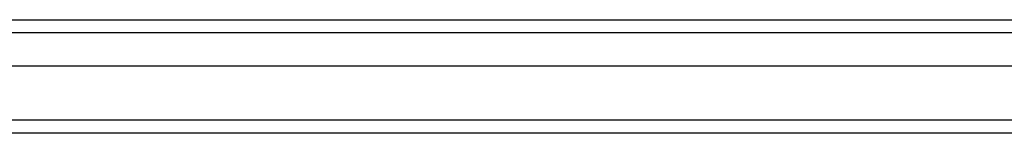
# Model space of a CAD drawing. Header units: inches. Extents: x 12 to 202, y 14 to 131.
# Tile 12 of 56: x 95.324 to 102.824, y 55.218 to 56.084. Entities that reach past the tile are written whole.
import ezdxf

# ---------------------------------------------------------------- set-up
doc = ezdxf.new("R2010")
doc.units = ezdxf.units.IN
doc.header["$MEASUREMENT"] = 0
doc.layers.add('Visible Edges(ANSI)', color=7, linetype='Continuous', lineweight=25)
doc.layers.add('Visible Tangent Edges(ANSI)', color=7, linetype='Continuous', lineweight=25)

msp = doc.modelspace()

# ---------------------------------------------------------------- linework, layer by layer
at = {"layer": 'Visible Edges(ANSI)'}
for p, q in [((88.7894, 56.0837), (116.8591, 56.0837)), ((117.1156, 55.7294), (88.5329, 55.7294)), ((117.7253, 55.2176), (87.9233, 55.2176))]:
    msp.add_line(p, q, dxfattribs=at)
at = {"layer": 'Visible Tangent Edges(ANSI)'}
for p, q in [((117.0571, 55.9847), (88.5914, 55.9847)), ((117.7253, 55.3166), (87.9233, 55.3166))]:
    msp.add_line(p, q, dxfattribs=at)

doc.saveas('drawing.dxf')
